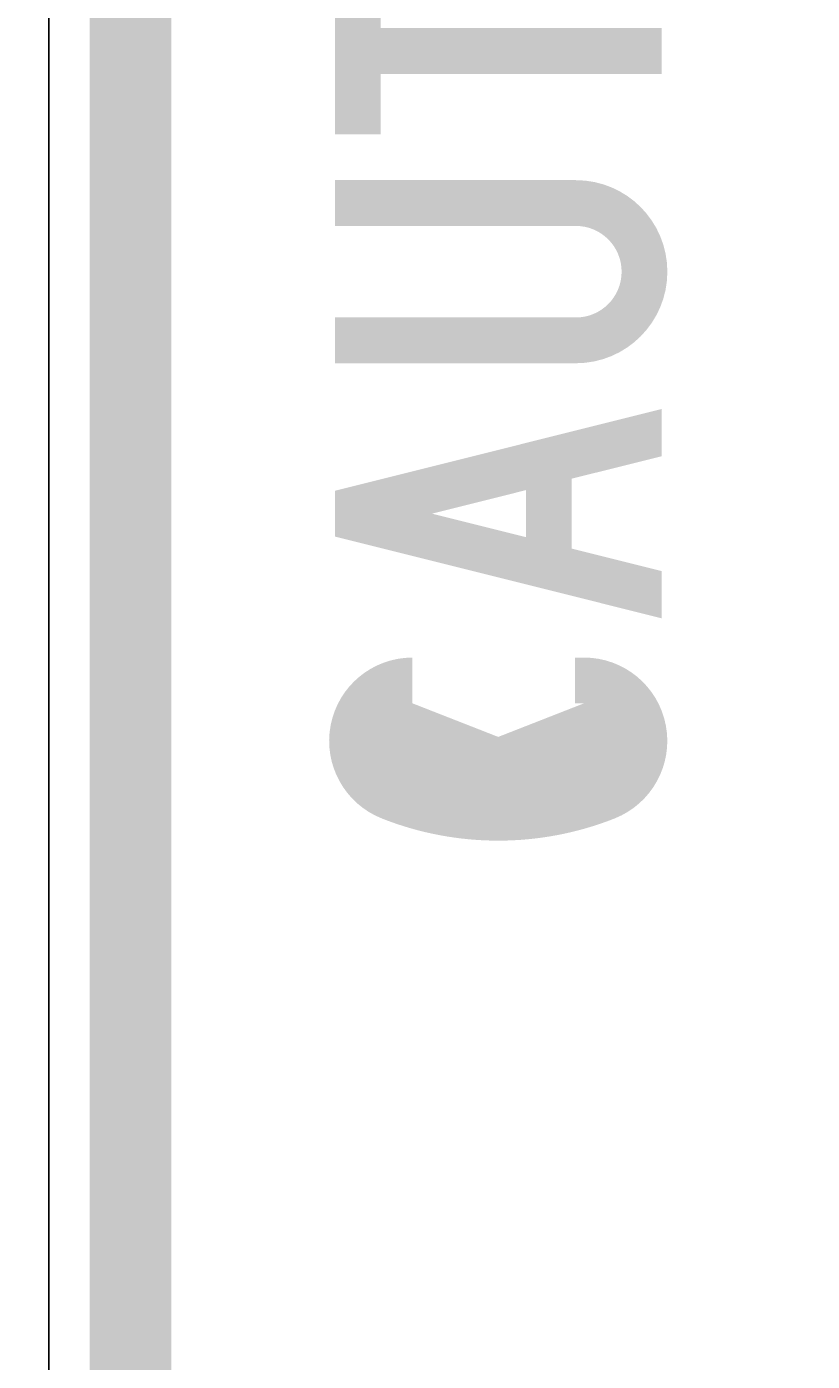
# Model space of a CAD drawing. Header units: inches. Extents: x 0 to 8.5, y 0 to 11.
# Tile 4 of 10: x 1.671 to 2.095, y 6.897 to 7.616. Entities that reach past the tile are written whole.
import ezdxf
from ezdxf.enums import TextEntityAlignment as Align

# ---------------------------------------------------------------- set-up
doc = ezdxf.new("R2010")
doc.units = ezdxf.units.IN
doc.header["$LTSCALE"] = 0.5
doc.header["$MEASUREMENT"] = 0
doc.header["$PDSIZE"] = 2
doc.layers.get('0').update_dxf_attribs({"linetype": 'CONTINUOUS'})
doc.layers.get('DEFPOINTS').update_dxf_attribs({"linetype": 'CONTINUOUS'})
doc.layers.add('C-ROAD-SIGN', color=1, linetype='CONTINUOUS', lineweight=25)
doc.layers.add('G-ANNO-DIMS', color=7, linetype='CONTINUOUS')
doc.styles.add('01-E-BLDG-1_1', font='arial.ttf', dxfattribs={"height": 0.09375})
doc.styles.add('Style-CHAR_FAST_FONT', font='CHAR_FAST_FONT.shx')
doc.dimstyles.new('01-E-BLDG-1_1', dxfattribs={"dimtxt": 0.09375, "dimasz": 0.125, "dimexe": 0.0625, "dimexo": 0.0625, "dimgap": 0.0625, "dimtad": 1, "dimdec": 4, "dimzin": 3, "dimdsep": 46, "dimlunit": 4, "dimtxsty": '01-E-BLDG-1_1', "dimcen": 0.0625, "dimclrd": 1, "dimclre": 1, "dimclrt": 256, "dimazin": 0, "dimtfac": 1, "dimtdec": 4, "dimtmove": 1, "dimatfit": 3, "dimfxl": 1, "dimfrac": 2, "dimtolj": 1, "dimtzin": 3, "dimlwd": 0, "dimlwe": 0, "dimarcsym": 0})

# ---------------------------------------------------------------- blocks, each defined once
blk = doc.blocks.new('GSPANL_1')
blk.add_hatch(color=256).paths.add_polyline_path([(-1.4575, -1.7083), (1.4583, -1.7083, 0.414214), (1.7083, -1.4583), (1.7083, 1.4583, 0.414214), (1.4583, 1.7083), (-1.4583, 1.7083, 0.414214), (-1.7083, 1.4583), (-1.7083, -1.4583, 0.414214), (-1.4583, -1.7083), (-1.4583, -1.625, -0.414214), (-1.625, -1.4583), (-1.625, 1.4583, -0.414214), (-1.4583, 1.625), (1.4583, 1.625, -0.414214), (1.625, 1.4583), (1.625, -1.4583, -0.414214), (1.4583, -1.625), (-1.4575, -1.625)])
at = {"flags": 128}
blk.add_lwpolyline([(-1.4583, -1.75), (1.4583, -1.75, 0.414214), (1.75, -1.4583), (1.75, 1.4583, 0.414214), (1.4583, 1.75), (-1.4583, 1.75, 0.414214), (-1.75, 1.4583), (-1.75, -1.4583, 0.414214)], format="xyb", close=True, dxfattribs=at)
at = {"style": 'Style-CHAR_FAST_FONT', "width": 1.02}
for s in ['levels:GSCOLORFILL*GSBWFILL*GSOUTLINE', 'panelStyle:LOW AIRCRAFT2.ssi', 'constructPanels:36*24*18', 'panelRoundCorners:0', 'constructPanelMode:0', 'panelName:name', 'panelStation:none', 'panelWidthLock:0', 'panelHeightLock:0', 'panelQuantity:1', 'panelMaterial:0', 'legendMaterial:0', 'panelMounting:0', 'marginAlign:9', 'panelStandard:1', 'panelSizes:']:
    blk.add_text(s, height=0.0000833, dxfattribs=at).set_placement((0, 1.7498), align=Align.CENTER)
blk = doc.blocks.new('C_UC_10')
h = blk.add_hatch(color=256)
edge = h.paths.add_edge_path()
edge.add_ellipse((15.25, 11.88), major_axis=(0, 5.75), ratio=0.999994, start_angle=111.5686, end_angle=270, ccw=False)
edge.add_ellipse((48.45, 25), major_axis=(0, 41.45), ratio=0.999994, start_angle=68.4314, end_angle=111.5686, ccw=False)
edge.add_ellipse((15.25, 38.12), major_axis=(0, 5.75), ratio=0.999994, start_angle=-90, end_angle=68.4314, ccw=False)
edge.add_line((21, 38.12), (28, 38.12))
edge.add_ellipse((15.25, 38.12), major_axis=(0, 12.75), ratio=0.999994, start_angle=270, end_angle=428.4314)
edge.add_ellipse((48.45, 25), major_axis=(0, 48.45), ratio=0.999994, start_angle=68.4314, end_angle=111.5686)
edge.add_ellipse((15.25, 11.88), major_axis=(0, 12.75), ratio=0.999994, start_angle=111.5686, end_angle=270)
edge.add_line((28, 11.88), (28, 13.25))
edge.add_line((28, 13.25), (21, 13.25))
edge.add_line((21, 13.25), (21, 11.88))
blk = doc.blocks.new('C_UA_9')
blk.add_hatch(color=256).paths.add_polyline_path([(0, 0), (12.5, 50), (19.5, 50), (32, 0), (24.78, 0), (21.35, 13.75), (16, 13.75), (16, 20.75), (19.6, 20.75), (16, 35.14), (12.4, 20.75), (16, 20.75), (16, 13.75), (10.65, 13.75), (7.22, 0)])
blk = doc.blocks.new('C_UU_1')
h = blk.add_hatch(color=256)
edge = h.paths.add_edge_path()
edge.add_line((7, 50), (7, 13.12))
edge.add_ellipse((14, 13.12), major_axis=(0, 7), ratio=1, start_angle=90, end_angle=270)
edge.add_line((21, 13.12), (21, 50))
edge.add_line((21, 50), (28, 50))
edge.add_line((28, 50), (28, 13.12))
edge.add_ellipse((14, 13.12), major_axis=(0, 14), ratio=1, start_angle=90, end_angle=270, ccw=False)
edge.add_line((0, 13.12), (0, 50))
edge.add_line((0, 50), (7, 50))
blk = doc.blocks.new('C_UT_12')
blk.add_hatch(color=256).paths.add_polyline_path([(9.25, 0), (9.25, 43), (0, 43), (0, 50), (25.5, 50), (25.5, 43), (16.25, 43), (16.25, 0)])
blk = doc.blocks.new('GSWD2_13')
for name, p, xscale, yscale, zscale in [('C_UC_10', (0, 0), 0.006666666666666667, 0.006666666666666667, 0.006666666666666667), ('C_UA_9', (0.2267, 0), 0.006666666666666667, 0.006666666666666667, 0.006666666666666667), ('C_UU_1', (0.4867, 0), 0.006666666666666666, 0.006666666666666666, 0.006666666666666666), ('C_UT_12', (0.72, 0), 0.006666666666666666, 0.006666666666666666, 0.006666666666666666)]:
    blk.add_blockref(name, p, dxfattribs=dict(xscale=xscale, yscale=yscale, zscale=zscale))
blk = doc.blocks.new('GSSTRG_9')
blk.add_blockref('GSWD2_13', (0, 0))
blk = doc.blocks.new('*D84')
at = {"layer": 'DEFPOINTS', "color": 0, "transparency": 16777216}
for p in [(1.35079, 8.52498), (1.8374, 8.52498), (1.8374, 6.67698)]:
    blk.add_point(p, dxfattribs=at)
at = {"layer": 'G-ANNO-DIMS', "color": 1, "lineweight": 0, "transparency": 16777216}
for p, q in [((1.7749, 8.52498), (1.28829, 8.52498)), ((1.35079, 6.80198), (1.35079, 8.39998)), ((1.7749, 6.67698), (1.28829, 6.67698))]:
    blk.add_line(p, q, dxfattribs=at)
at = {"layer": 'G-ANNO-DIMS', "color": 1, "transparency": 16777216}
for points in [[(1.32996, 8.39998), (1.37163, 8.39998), (1.35079, 8.52498)], [(1.32996, 6.80198), (1.37163, 6.80198), (1.35079, 6.67698)]]:
    blk.add_solid(points, dxfattribs=at)
at = {"layer": 'G-ANNO-DIMS', "transparency": 16777216, "insert": (1.2404, 7.60098), "char_height": 0.09375, "attachment_point": 5, "rotation": 90, "style": '01-E-BLDG-1_1'}
blk.add_mtext('\\A1;3\'-6"', dxfattribs=at)

msp = doc.modelspace()

# ---------------------------------------------------------------- block references
at = {"layer": 'C-ROAD-SIGN', "xscale": 0.5279999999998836, "yscale": 0.5279999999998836, "zscale": 0.5279999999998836, "rotation": 90}
for name, p in [('GSPANL_1', (2.6074, 7.60098)), ('GSSTRG_9', (2.0134, 7.17771))]:
    msp.add_blockref(name, p, dxfattribs=at)

# ---------------------------------------------------------------- dimensions: what is measured, and where the dimension line sits
at = {"layer": 'G-ANNO-DIMS'}
dim = msp.add_linear_dim(base=(1.35079, 8.52498), p1=(1.8374, 6.67698), p2=(1.8374, 8.52498), angle=90, text='3\'-6"', dimstyle='01-E-BLDG-1_1', dxfattribs=at)
dim.commit()
dim.dimension.update_dxf_attribs({"geometry": '*D84', "text_midpoint": (1.2404, 7.60098)})

doc.saveas('drawing.dxf')
